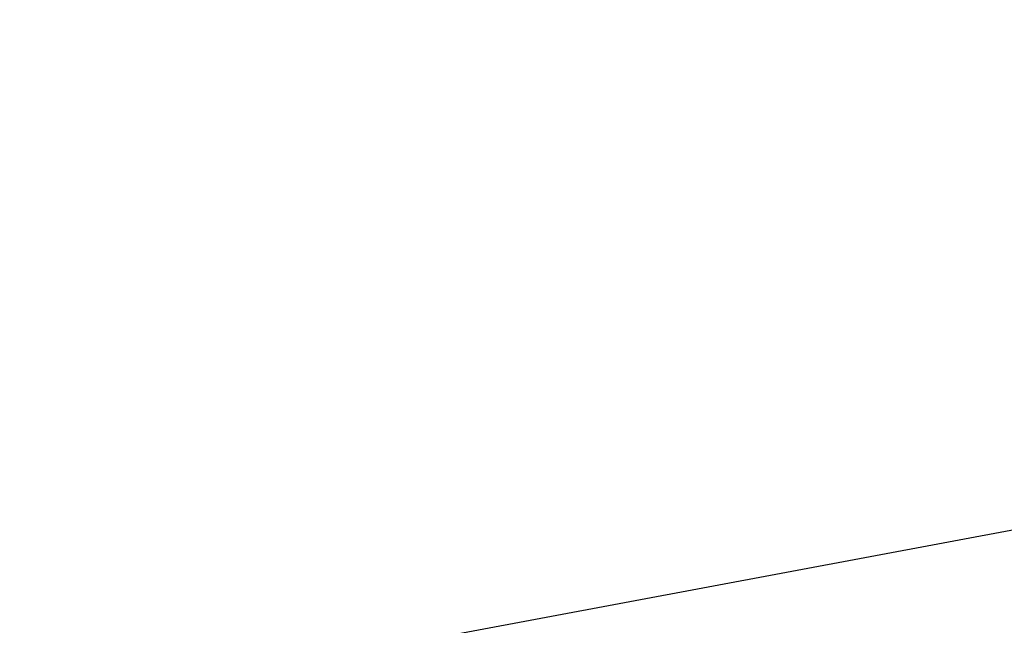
# Model space of a CAD drawing. Header units: millimetres. Extents: x -131 to 131, y -191 to 191.
# Tile 245 of 256: x -70.90678 to -70.89774, y -110.09171 to -110.08616. Entities that reach past the tile are written whole.
import ezdxf

# ---------------------------------------------------------------- set-up
doc = ezdxf.new("R2010")
doc.units = ezdxf.units.MM
doc.layers.get('0').update_dxf_attribs({"color": 8, "linetype": 'CONTINUOUS'})

# ---------------------------------------------------------------- blocks, each defined once
blk = doc.blocks.new('sgBrepBlock__142797360')
at = {"color": 0}
blk.add_polyline3d([(-70, -110, -3), (-70.6144415, -110.0378975, -3), (-71.2195686, -110.1510153, -3), (-71.8062083, -110.3376389, -3), (-72.3654678, -110.594939, -3), (-72.8888692, -110.9190154, -3), (-73.3684782, -111.3049554, -3), (-73.7970246, -111.7469085, -3), (-74.1680119, -112.2381751, -3), (-74.4758165, -112.7713082, -3), (-74.7157722, -113.338226, -3), (-74.8842416, -113.9303346, -3), (-74.9786709, -114.5386582, -3), (-74.9976286, -115.1539753, -3)], dxfattribs=at)
blk = doc.blocks.new('sgBrepBlock__164557488')
at = {"color": 0}
for points in [[(-70, -110, -1), (-70.6144415, -110.0378975, -1), (-71.2195686, -110.1510153, -1), (-71.8062083, -110.3376389, -1), (-72.3654678, -110.594939, -1), (-72.8888692, -110.9190154, -1), (-73.3684782, -111.3049554, -1)], [(-67.1111308, -110.9190154, -1), (-67.6345322, -110.594939, -1), (-68.1937917, -110.3376389, -1), (-68.7804314, -110.1510153, -1), (-70, -110, -1), (-70, -110, -3), (-70.6144415, -110.0378975, -3), (-71.2195686, -110.1510153, -3), (-71.8062083, -110.3376389, -3), (-72.3654678, -110.594939, -3), (-72.8888692, -110.9190154, -3), (-73.3684782, -111.3049554, -3)]]:
    blk.add_polyline3d(points, dxfattribs=at)
blk = doc.blocks.new('sgBrepBlock__164557744')
at = {"color": 0}
blk.add_polyline3d([(-70, -110, -1), (-70.6144415, -110.0378975, -1), (-71.2195686, -110.1510153, -1), (-71.8062083, -110.3376389, -1), (-72.3654678, -110.594939, -1), (-72.8888692, -110.9190154, -1), (-73.3684782, -111.3049554, -1)], dxfattribs=at)
blk = doc.blocks.new('sgBrepBlock_Viva$20base_142796336')
at = {"color": 0}
for name in ['sgBrepBlock__142797360', 'sgBrepBlock__164557488', 'sgBrepBlock__164557744']:
    blk.add_blockref(name, (0, 0), dxfattribs=at)

msp = doc.modelspace()

# ---------------------------------------------------------------- block references
at = {"color": 9}
msp.add_blockref('sgBrepBlock_Viva$20base_142796336', (0, 0), dxfattribs=at)

doc.saveas('drawing.dxf')
